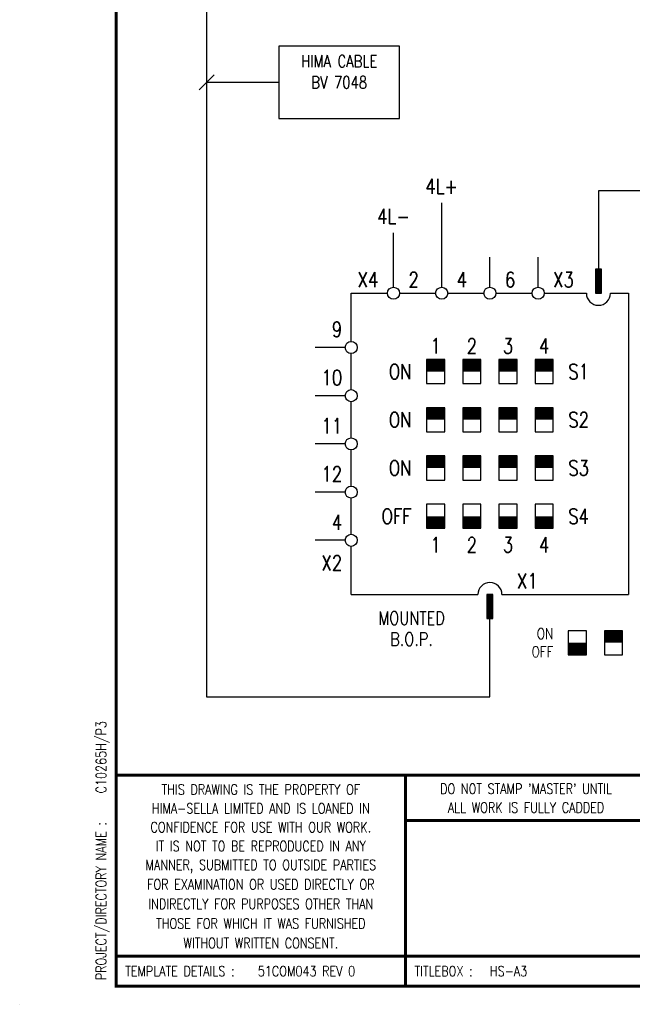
# Model space of a CAD drawing. Extents: x 0 to 414, y 0 to 285.
# Tile 1 of 22: x 0 to 102, y 0 to 163. Entities that reach past the tile are written whole.
import ezdxf
from ezdxf.enums import TextEntityAlignment as Align

# ---------------------------------------------------------------- set-up
doc = ezdxf.new("R2010")
doc.units = 0
doc.header["$MEASUREMENT"] = 0
doc.linetypes.add('CONTINU', pattern=[0])
doc.layers.get('0').update_dxf_attribs({"linetype": 'CONTINUOUS'})
for name, color, linetype in [('CATALOGUE', 2, 'CONTINUOUS'), ('COL', 2, 'CONTINU'), ('LOCATION', 2, 'CONTINUOUS'), ('RECORD', 2, 'CONTINUOUS'), ('ROW', 2, 'CONTINU'), ('SNA', 2, 'CONTINUOUS'), ('TECHDATA', 2, 'CONTINUOUS'), ('TEXT', 2, 'CONTINUOUS'), ('UPS', 2, 'CONTINUOUS'), ('ZONE', 2, 'CONTINUOUS')]:
    doc.layers.add(name, color=color, linetype=linetype)
doc.styles.add('CATALOGU', font='romans.shx', dxfattribs={"width": 0.8})
doc.styles.add('LOCATION', font='ROMANS.shx', dxfattribs={"width": 0.8, "height": 2.5})
doc.styles.add('REFERENC', font='romans.shx', dxfattribs={"width": 0.8})
doc.styles.add('ROMAND', font='ROMAND')
doc.styles.add('ROMANS', font='romans.shx', dxfattribs={"width": 0.8})
doc.styles.add('SYMBOL', font='romans.shx', dxfattribs={"width": 0.8})
doc.styles.add('TECHDATA', font='ROMANS.shx', dxfattribs={"width": 0.8, "height": 2.5})
doc.styles.add('ZONE', font='ROMANS.shx', dxfattribs={"width": 0.8, "height": 2.5})

# ---------------------------------------------------------------- blocks, each defined once
blk = doc.blocks.new('H7505')
for p, q in [((-7, 0), (-1, 0)), ((-7, -8), (-7, 0)), ((1, 0), (7, 0)), ((9, 0), (15, 0)), ((17, 0), (23, 0)), ((25, 0), (32, 0)), ((36, 0), (39, 0)), ((39, 0), (39, -50)), ((-7, -16), (-7, -10)), ((-7, -24), (-7, -18)), ((-7, -32), (-7, -26)), ((51, -31.75), (51, -28.75)), ((-7, -40), (-7, -34)), ((-7, -50), (-7, -42)), ((-7, -50), (14, -50)), ((18, -50), (39, -50))]:
    blk.add_line(p, q)
for points in [[(5.5, -12, 2, 2, 0), (8.5, -12, 3, 3, 0)], [(11.5, -12, 2, 2, 0), (14.5, -12, 3, 3, 0)], [(17.5, -12, 2, 2, 0), (20.5, -12, 3, 3, 0)], [(23.5, -12, 2, 2, 0), (26.5, -12, 3, 3, 0)], [(5.5, -20, 2, 2, 0), (8.5, -20, 3, 3, 0)], [(11.5, -20, 2, 2, 0), (14.5, -20, 3, 3, 0)], [(17.5, -20, 2, 2, 0), (20.5, -20, 3, 3, 0)], [(23.5, -20, 2, 2, 0), (26.5, -20, 3, 3, 0)], [(5.5, -28, 2, 2, 0), (8.5, -28, 3, 3, 0)], [(11.5, -28, 2, 2, 0), (14.5, -28, 3, 3, 0)], [(17.5, -28, 2, 2, 0), (20.5, -28, 3, 3, 0)], [(23.5, -28, 2, 2, 0), (26.5, -28, 3, 3, 0)], [(5.5, -38, 2, 2, 0), (8.5, -38, 3, 3, 0)], [(11.5, -38, 2, 2, 0), (14.5, -38, 3, 3, 0)], [(17.5, -38, 2, 2, 0), (20.5, -38, 3, 3, 0)], [(23.5, -38, 2, 2, 0), (26.5, -38, 3, 3, 0)], [(35, -57, 2, 2, 0), (38, -57, 3, 3, 0)], [(47, -57, 2, 2, 0), (50, -57, 3, 3, 0)], [(29, -59, 2, 2, 0), (32, -59, 3, 3, 0)], [(41, -59, 2, 2, 0), (44, -59, 3, 3, 0)]]:
    blk.add_lwpolyline(points, format="xyseb")
for points in [[(5.5, -15), (8.5, -15), (8.5, -11), (5.5, -11)], [(11.5, -15), (14.5, -15), (14.5, -11), (11.5, -11)], [(17.5, -15), (20.5, -15), (20.5, -11), (17.5, -11)], [(23.5, -15), (26.5, -15), (26.5, -11), (23.5, -11)], [(5.5, -23), (8.5, -23), (8.5, -19), (5.5, -19)], [(11.5, -23), (14.5, -23), (14.5, -19), (11.5, -19)], [(17.5, -23), (20.5, -23), (20.5, -19), (17.5, -19)], [(23.5, -23), (26.5, -23), (26.5, -19), (23.5, -19)], [(5.5, -31), (8.5, -31), (8.5, -27), (5.5, -27)], [(11.5, -31), (14.5, -31), (14.5, -27), (11.5, -27)], [(17.5, -31), (20.5, -31), (20.5, -27), (17.5, -27)], [(23.5, -31), (26.5, -31), (26.5, -27), (23.5, -27)], [(5.5, -39), (8.5, -39), (8.5, -35), (5.5, -35)], [(11.5, -39), (14.5, -39), (14.5, -35), (11.5, -35)], [(17.5, -39), (20.5, -39), (20.5, -35), (17.5, -35)], [(23.5, -39), (26.5, -39), (26.5, -35), (23.5, -35)], [(29, -60), (32, -60), (32, -56), (29, -56)], [(35, -60), (38, -60), (38, -56), (35, -56)], [(41, -60), (44, -60), (44, -56), (41, -56)], [(47, -60), (50, -60), (50, -56), (47, -56)]]:
    blk.add_lwpolyline(points, close=True)
for centre in [(0, 0), (8, 0), (16, 0), (24, 0), (-7, -9), (-7, -17), (-7, -25), (-7, -33), (-7, -41)]:
    blk.add_circle(centre, 1)
for centre, start, end in [((34, 0), 180, 0), ((16, -50), 0, 180)]:
    blk.add_arc(centre, 2, start, end)
for points in [[(50.67, -29.75), (51.33, -29.75), (51, -27.75)], [(50.67, -30.75), (51.33, -30.75), (51, -32.75)]]:
    blk.add_solid(points)
at = {"layer": 'CATALOGUE', "style": 'CATALOGU', "width": 0.8, "flags": 1}
blk.add_attdef('CATALOGUE', (-4, -54), '', height=1, dxfattribs=at)
at = {"layer": 'LOCATION', "style": 'LOCATION', "width": 0.8, "flags": 1}
blk.add_attdef('LOCATION', (-4, -56), '', height=1, dxfattribs=at)
at = {"layer": 'RECORD', "style": 'REFERENC', "width": 0.8, "flags": 1}
blk.add_attdef('RECORD', (-4, -52), '', height=1, dxfattribs=at)
at = {"layer": 'SNA', "style": 'SYMBOL', "width": 0.8}
blk.add_attdef('SNA', (42, -49), '', height=2.5, dxfattribs=at)
at = {"layer": 'TEXT', "style": 'ROMANS', "width": 0.8}
for s, height, p in [('X4', 2.5, (-2.5, 1)), ('9', 2.5, (-8.5, -7.25)), ('10', 2.5, (-8.5, -15.25)), ('ON', 2.5, (3, -14.25)), ('11', 2.5, (-8.5, -23.25)), ('ON', 2.5, (3, -22.25)), ('ON', 2.5, (3, -30.25)), ('12', 2.5, (-8.5, -31.25)), ('OFF', 2.5, (3, -38.25)), ('4', 2.5, (-8.5, -39.25)), ('X2', 2.5, (-8.5, -46)), ('ON', 1.8, (26.5, -57.4)), ('OFF', 1.8, (26.5, -60.4))]:
    blk.add_text(s, height=height, dxfattribs=at).set_placement(p, align=Align.RIGHT)
for s, p in [('2', (2.5, 1)), ('4', (10.5, 1)), ('6', (18.5, 1)), ('X3', (26.5, 1)), ('S1', (29, -14.25)), ('S2', (29, -22.25)), ('S3', (29, -30.25)), ('S4', (29, -38.25)), ('X1', (20.5, -49)), ('S5', (52.5, -59.25))]:
    blk.add_text(s, height=2.5, dxfattribs=at).set_placement(p)
for s, p in [('1', (7, -10)), ('2', (13, -10)), ('3', (19, -10)), ('4', (25, -10)), ('INTERFACE', (51, -14.5)), ('CONVERTER', (51, -18.5)), ('BLOCK', (51, -22.5)), ('RS485', (51, -26.5)), ('RS232C', (51, -36.5)), ('1', (7, -43)), ('2', (13, -43)), ('3', (19, -43)), ('4', (25, -43))]:
    blk.add_text(s, height=2.5, dxfattribs=at).set_placement(p, align=Align.CENTER)
at = {"layer": 'ZONE', "style": 'ZONE', "width": 0.8, "flags": 1}
blk.add_attdef('ZONE', (-4, -58), '', height=1, dxfattribs=at)
blk = doc.blocks.new('CABLE')
for p, q in [((20, 6), (0, 6)), ((0, 6), (0, -6)), ((20, -6), (20, 6)), ((0, -6), (20, -6))]:
    blk.add_line(p, q)
at = {"layer": 'CATALOGUE', "style": 'CATALOGU', "width": 0.8, "flags": 1}
blk.add_attdef('CATALOGUE', text='', height=1, dxfattribs=at).set_placement((21, -4), align=Align.MIDDLE_LEFT)
at = {"layer": 'RECORD', "style": 'REFERENC', "width": 0.8, "flags": 1}
blk.add_attdef('RECORD', text='', height=1, dxfattribs=at).set_placement((21, -2), align=Align.MIDDLE_LEFT)
at = {"layer": 'SNA', "style": 'SYMBOL', "width": 0.8}
blk.add_attdef('SNA', text='', height=2, dxfattribs=at).set_placement((10, 0), align=Align.MIDDLE)
at = {"layer": 'TECHDATA', "style": 'TECHDATA', "width": 0.8}
for tag, p in [('TECHDATA01', (10, 3.5)), ('TECHDATA02', (10, -3.5))]:
    blk.add_attdef(tag, text='', height=2, dxfattribs=at).set_placement(p, align=Align.MIDDLE)
blk = doc.blocks.new('HS-A3')
at = {"color": 1}
blk.add_line((0, 0), (0, 0.025), dxfattribs=at)
at = {"color": 1, "const_width": 0.5}
blk.add_lwpolyline([(16, 3), (409, 3), (409, 285), (16, 285)], close=True, dxfattribs=at)
for points in [[(409, 38), (16, 38)], [(64, 3), (64, 38)], [(104, 30.5), (64, 30.5)], [(270.5, 8), (16, 8)]]:
    blk.add_lwpolyline(points, dxfattribs=at)
at = {"color": 3, "lineweight": 13, "style": 'ROMANS', "width": 0.8}
for s, p in [('THIS DRAWING IS THE PROPERTY OF', (40, 35.6443)), ("DO NOT STAMP 'MASTER' UNTIL", (84, 35.7693)), ('HIMA-SELLA LIMITED AND IS LOANED IN', (40, 32.5193)), ('ALL WORK IS FULLY CADDED', (84, 32.6443)), ('CONFIDENCE FOR USE WITH OUR WORK.', (40, 29.3879)), ('IT IS NOT TO BE REPRODUCED IN ANY', (40, 26.2629)), ('MANNER, SUBMITTED TO OUTSIDE PARTIES', (40, 23.1379)), ('FOR EXAMINATION OR USED DIRECTLY OR', (40, 19.9054)), ('INDIRECTLY FOR PURPOSES OTHER THAN', (40, 16.6554)), ('THOSE FOR WHICH IT WAS FURNISHED', (40, 13.4054)), ('WITHOUT WRITTEN CONSENT.', (40, 10.1554))]:
    blk.add_text(s, height=1.7, dxfattribs=at).set_placement(p, align=Align.MIDDLE_CENTER)
at = {"color": 3, "style": 'ROMANS', "width": 0.8}
blk.add_text('PROJECT/DIRECTORY NAME :', height=1.7, rotation=90, dxfattribs=at).set_placement((13.5, 4), align=Align.MIDDLE_LEFT)
for s, p in [('TEMPLATE DETAILS :', (17.5, 5.5)), ('TITLEBOX :', (65.5, 5.5)), ('HS-A3', (78, 5.5))]:
    blk.add_text(s, height=1.7, dxfattribs=at).set_placement(p, align=Align.MIDDLE_LEFT)
at = {"layer": 'COL', "style": 'ROMAND', "flags": 9}
for tag, p in [('COL1', (48.5, 282.5)), ('COL2', (113.5, 282.5)), ('COL3', (178.5, 282.5)), ('COL4', (243.5, 282.5)), ('COL5', (308.5, 282.5)), ('COL6', (373.5, 282.5))]:
    blk.add_attdef(tag, p, '', height=2.5, dxfattribs=at)
at = {"layer": 'ROW', "style": 'ROMAND', "flags": 9}
for tag, p in [('ROW1', (406.5, 249.5)), ('ROW2', (406.5, 188.5)), ('ROW3', (406.5, 127.5)), ('ROW4', (406.5, 66.5))]:
    blk.add_attdef(tag, p, '', height=2.5, dxfattribs=at)
at = {"layer": 'UPS', "color": 3, "style": 'ROMANS', "width": 0.8, "flags": 8}
blk.add_attdef('PROJS->NOMPRO', text='', height=1.7, rotation=90, dxfattribs=at).set_placement((13.5, 35), align=Align.MIDDLE_LEFT)
at = {"layer": 'UPS', "style": 'ROMANS', "width": 0.8, "flags": 8}
for tag, height, p in [('PLANOS->VERIF', 2.5, (293.5, 34.25)), ('PLANOS->CANVI1', 2.5, (109, 29.25)), ('PLANOS->NCAN1', 2.5, (149, 29.25)), ('PLANOS->DCAN1', 2.5, (262.5, 29.25)), ('PLANOS->ORIG', 2.5, (293.5, 29.25)), ('PLANOS->CANVI2', 2.5, (109, 24.25)), ('PLANOS->NCAN2', 2.5, (149, 24.25)), ('PLANOS->DCAN2', 2.5, (262.5, 24.25)), ('PLANOS->HECHF', 2.5, (293.5, 24.25)), ('PLANOS->CANVI3', 2.5, (109, 19.25)), ('PLANOS->NCAN3', 2.5, (149, 19.25)), ('PLANOS->DCAN3', 2.5, (262.5, 19.25)), ('PLANOS->HECHD', 2.5, (293.5, 19.25)), ('PLANOS->CANVI4', 2.5, (109, 14.25)), ('PLANOS->NCAN4', 2.5, (149, 14.25)), ('PLANOS->DCAN4', 2.5, (262.5, 14.25)), ('PLANOS->DATACREA', 2.5, (293.5, 14.25)), ('PLANOS->CANVI5', 2.5, (109, 9.25)), ('PLANOS->NCAN5', 2.5, (149, 9.25)), ('PLANOS->DCAN5', 2.5, (262.5, 9.25)), ('PLANOS->NR1', 2.5, (293.5, 9.25)), ('PROJS->DESCPRO3', 5, (345.5, 5.5)), ('PLANOS->PLANO', 5, (378.5, 5.5)), ('PLANOS->USER', 5, (402.75, 5.5)), ('PLANOS->NR2', 2.5, (293.5, 4.25))]:
    blk.add_attdef(tag, text='', height=height, dxfattribs=at).set_placement(p, align=Align.CENTER)
at = {"layer": 'UPS', "style": 'ROMANS', "width": 3.126318, "flags": 8}
blk.add_attdef('PLANOS->MCAN1', text='', height=2.5, rotation=0.061173, dxfattribs=at).set_placement((155, 31.6443), (254, 31.75), align=Align.FIT)
at = {"layer": 'UPS', "style": 'ROMANS', "flags": 8}
for tag, width, p, p2 in [('PLANOS->MCAN2', 3.057353, (155, 26.75), (254, 26.75)), ('PLANOS->MCAN3', 3.057353, (155, 21.75), (254, 21.75)), ('PLANOS->MCAN4', 3.046154, (155, 16.75), (254, 16.75)), ('PLANOS->MCAN5', 3.057353, (155, 11.75), (254, 11.75))]:
    blk.add_attdef(tag, text='', height=2.5, dxfattribs=dict(at, width=width)).set_placement(p, p2, align=Align.FIT)
at = {"layer": 'UPS', "style": 'ROMANS', "width": 0.8, "flags": 8}
blk.add_attdef('PLANOS->DENOM', (313.5, 24.25), '', height=2.5, dxfattribs=at)
at = {"layer": 'UPS', "color": 4, "style": 'ROMANS', "width": 0.8, "flags": 8}
for tag, p in [('PROJS->DESCPRO1', (303, 19.25)), ('PROJS->DESCPRO2', (303, 14.25))]:
    blk.add_attdef(tag, p, '', height=2.5, dxfattribs=at)
at = {"layer": 'UPS', "style": 'ROMANS', "width": 0.8, "flags": 8}
blk.add_attdef('PLANOS->OBS4', text='', height=2.5, dxfattribs=at).set_placement((107, 5.5), align=Align.MIDDLE_LEFT)
at = {"layer": 'UPS', "color": 3, "style": 'ROMANS', "width": 0.8, "flags": 8}
blk.add_attdef('PLANOS->PROTOTIPO', text='', height=1.7, dxfattribs=at).set_placement((39.5, 5.5), align=Align.MIDDLE_LEFT)

msp = doc.modelspace()

# ---------------------------------------------------------------- linework, layer by layer
for p, q in [((31, 220), (31, 51)), ((154.5162, 135), (96, 135)), ((96, 135), (96, 122)), ((70, 119), (70, 133)), ((62, 119), (62, 128)), ((78, 119), (78, 124)), ((86, 119), (86, 124)), ((54, 109), (49, 109)), ((54, 101), (49, 101)), ((54, 93), (49, 93)), ((54, 85), (49, 85)), ((54, 77), (49, 77)), ((78, 51), (78, 64)), ((31, 51), (78, 51))]:
    msp.add_line(p, q)
at = {"color": 3}
for p, q in [((29.75, 151.75), (32.25, 154.25)), ((43, 153), (31, 153))]:
    msp.add_line(p, q, dxfattribs=at)
at = {"const_width": 1}
for points in [[(96, 118), (96, 122)], [(78, 68), (78, 64)]]:
    msp.add_lwpolyline(points, dxfattribs=at)
for points in [[(95.5, 118), (96.5, 118), (96.5, 122), (95.5, 122)], [(78.5, 68), (77.5, 68), (77.5, 64), (78.5, 64)]]:
    msp.add_lwpolyline(points, close=True)

# ---------------------------------------------------------------- block references
ref = msp.add_blockref('HS-A3', (0, 0))
ref.add_attrib('PROJS->NOMPRO', 'C10265H/P3', dxfattribs={"layer": 'UPS', "color": 3, "height": 1.7, "rotation": 90, "style": 'ROMANS', "width": 0.8, "flags": 8}).set_placement((13.5, 35), align=Align.MIDDLE_LEFT)
ref.add_attrib('PLANOS->PROTOTIPO', '51COM043 REV 0', dxfattribs={"layer": 'UPS', "color": 3, "height": 1.7, "style": 'ROMANS', "width": 0.8, "flags": 8}).set_placement((39.5, 5.5), align=Align.MIDDLE_LEFT)
for name, p, values in [('CABLE', (43, 153), {'SNA': 'BV 7048', 'TECHDATA01': 'HIMA CABLE'}), ('H7505', (62, 118), {'SNA': '%%uH7505'})]:
    msp.add_blockref(name, p).add_auto_attribs(values)

# ---------------------------------------------------------------- texts
at = {"layer": 'TEXT', "style": 'ROMANS', "width": 0.8}
for s, height, p in [('4L+', 2.5, (70, 134.5)), ('4L-', 2.5, (62, 129.5)), ('MOUNTED', 2.2, (65, 63)), ('B.O.P.', 2.2, (65, 59.5))]:
    msp.add_text(s, height=height, dxfattribs=at).set_placement(p, align=Align.CENTER)

doc.saveas('drawing.dxf')
